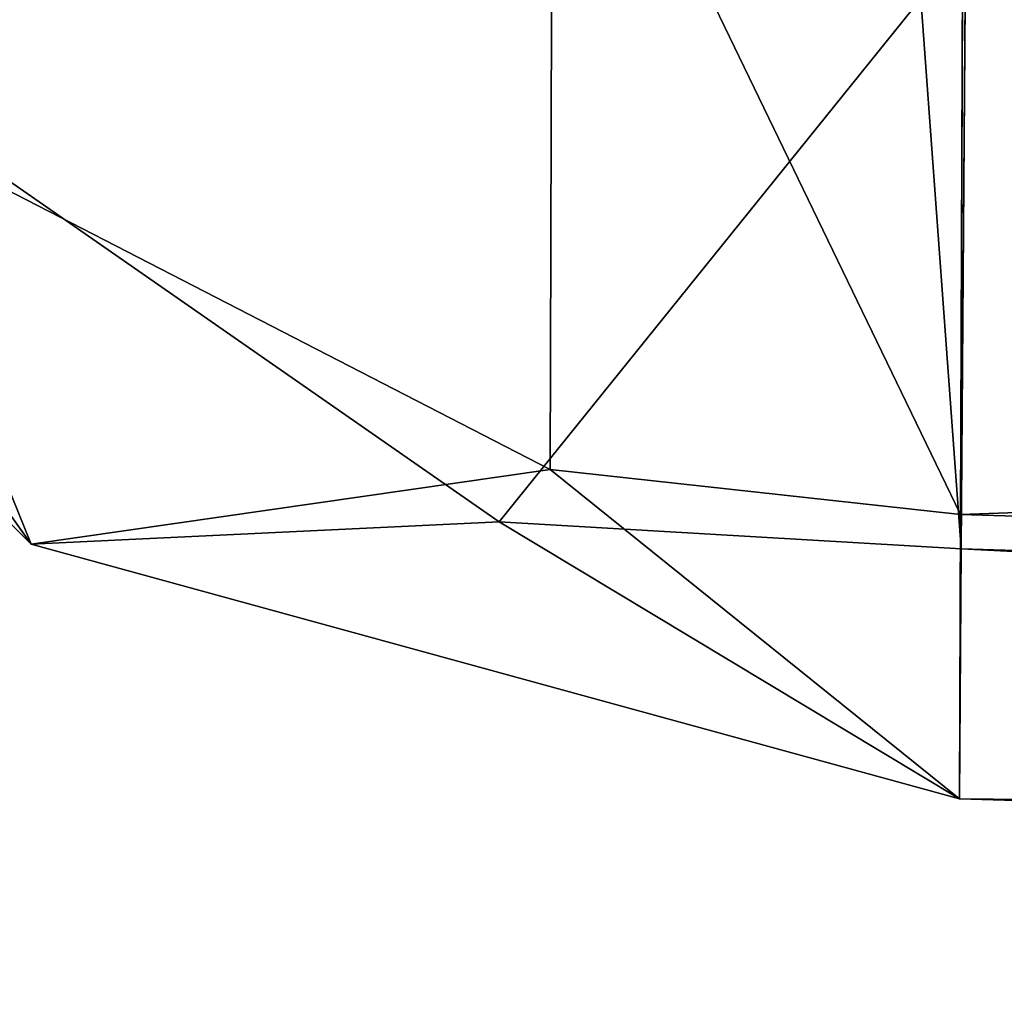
# Model space of a CAD drawing. Header units: inches. Extents: x 0 to 54.6, y -45.5 to 0.
# Tile 25 of 256: x 0.122 to 0.254, y -28.027 to -27.897. Entities that reach past the tile are written whole.
import ezdxf

# ---------------------------------------------------------------- set-up
doc = ezdxf.new("R2010")
doc.units = ezdxf.units.IN
doc.header["$LTSCALE"] = 0.03937
doc.header["$MEASUREMENT"] = 0
doc.layers.add('A-FURN-3-ST-BK', color=151, linetype='Continuous')

msp = doc.modelspace()

# ---------------------------------------------------------------- meshes
at = {"layer": 'A-FURN-3-ST-BK'}
mesh = msp.add_polyface(dxfattribs=at)
corners = [(0, -27.75089, 32.5), (0, -27.75089, 5.25), (0.0332, -27.87537, 32.5), (0.0332, -27.87537, 5.25), (0.12398, -27.9668, 32.5), (0.12398, -27.9668, 5.25), (0.24823, -28.00088, 32.5), (0.24823, -28.00088, 5.25), (0.19426, -27.68976, 32.95602), (0.25, -27.50088, 33), (0.125, -27.50088, 32.96651), (0.07298, -27.66407, 32.89399), (0.03349, -27.50088, 32.875), (0.04717, -27.65244, 32.86591), (0.01209, -27.62591, 32.80185), (0.01205, -27.73186, 32.73098), (0.04704, -27.78084, 32.77997), (0.01203, -27.80262, 32.62498), (0.04695, -27.86657, 32.65147), (0, -27.73185, 32.59567), (0, -27.67765, 32.67677), (0, -27.59653, 32.73093), (0, -27.50088, 32.75), (0.07265, -27.89463, 32.6631), (0.19345, -27.95681, 32.68886), (0.19377, -27.84987, 32.849), (0.07278, -27.80233, 32.80145), (0.25, -24.51287, 33), (0.125, -24.51287, 32.96651), (0.03349, -24.51287, 32.875), (0, -24.51287, 32.75), (0, -23.9008, 5.25), (0.03349, -27.75089, 5.125), (0.03349, -23.9008, 5.125), (0.125, -27.75089, 5.03349), (0.125, -23.9008, 5.03349), (0.25, -27.75089, 5), (0.1866, -27.96381, 5.13535), (0.09778, -27.90203, 5.12161), (0.03663, -27.81278, 5.13535), (0.10707, -27.75683, 5.04498), (0.16251, -27.83776, 5.03252), (0.24304, -27.89377, 5.04498), (0, -23.9008, 16.9), (0, -23.87483, 17.16337), (0, -23.79797, 17.4166)]
mesh.append_faces([[corners[k] for k in face] for face in [(0, 1, 2), (2, 1, 3), (2, 3, 4), (4, 3, 5), (4, 5, 6), (6, 5, 7), (8, 9, 10), (8, 10, 11), (11, 10, 12), (11, 12, 13), (13, 12, 14), (13, 14, 15, 16), (16, 15, 17, 18), (18, 17, 2), (2, 17, 0), (0, 17, 19), (19, 17, 20), (20, 17, 15), (20, 15, 21), (21, 15, 14), (21, 14, 22), (22, 14, 12), (18, 2, 23), (23, 2, 4), (23, 4, 24), (24, 4, 6), (25, 8, 11, 26), (26, 11, 13, 16), (26, 16, 18, 23), (25, 26, 23, 24), (9, 27, 10), (10, 27, 28), (10, 28, 12), (12, 28, 29), (12, 29, 22), (22, 29, 30), (1, 31, 32), (32, 31, 33), (32, 33, 34), (34, 33, 35), (34, 35, 36), (37, 7, 5), (37, 5, 38), (38, 5, 3), (38, 3, 39), (39, 3, 1), (39, 1, 32), (39, 32, 40), (40, 32, 34), (40, 34, 41), (41, 34, 36), (41, 42, 37, 38), (41, 38, 39, 40), (43, 1, 0), (44, 0, 22), (45, 22, 30), (19, 20, 0), (0, 20, 21), (0, 21, 22)]])
mesh = msp.add_polyface(dxfattribs=at)
corners = [(5.50712, -24.28977, 5), (3.55429, -27.92965, 5), (3.76117, -24.08132, 5), (1.90424, -27.80147, 5), (2.00762, -23.95158, 5), (0.25, -27.75089, 5), (0.25, -23.9008, 5), (0.24932, -27.69218, 32.96185), (0.25, -27.50088, 33), (0.19426, -27.68976, 32.95602), (0.19345, -27.95681, 32.68886), (0.24823, -28.00088, 32.5), (0.24836, -27.96281, 32.69134), (0.19377, -27.84987, 32.849), (0.24875, -27.85441, 32.85354), (0.125, -23.9008, 5.03349), (0.24846, -27.96739, 5.125), (0.24823, -28.00088, 5.25), (0.1866, -27.96381, 5.13535), (0.16251, -27.83776, 5.03252), (0.24911, -27.87588, 5.03349), (0.24304, -27.89377, 5.04498), (3.57805, -27.68078, 33), (5.42378, -24.89614, 33), (3.70551, -24.69086, 33), (1.91614, -27.55175, 33), (1.97976, -24.56301, 33), (0.25, -24.51287, 33), (3.52908, -28.17837, 32.5), (5.16494, -28.34471, 32.69134), (3.53256, -28.14047, 32.69134), (1.89074, -28.05111, 32.5), (1.8924, -28.01308, 32.69134), (1.89785, -27.90483, 32.85355), (1.90621, -27.74283, 32.96194), (3.55913, -27.87118, 32.96194), (5.23208, -27.88768, 33), (5.1806, -28.23746, 32.85355), (5.2042, -28.07697, 32.96194), (3.54313, -28.0326, 32.85355), (5.15964, -28.3824, 5.25), (5.15964, -28.3824, 32.5), (3.52908, -28.17837, 5.25), (1.89074, -28.05111, 5.25), (5.17807, -28.25877, 5.03349), (3.54169, -28.05401, 5.03349), (1.89749, -27.92629, 5.03349), (1.89255, -28.01766, 5.125), (5.16458, -28.34927, 5.125), (3.53246, -28.14505, 5.125)]
mesh.append_faces([[corners[k] for k in face] for face in [(0, 1, 2), (2, 1, 3), (2, 3, 4), (4, 3, 5), (4, 5, 6), (7, 8, 9), (10, 11, 12), (10, 12, 13), (13, 12, 14), (13, 14, 9), (9, 14, 7), (5, 15, 6), (16, 17, 18), (19, 5, 20), (19, 20, 21), (21, 20, 16), (21, 16, 18), (22, 23, 24), (22, 24, 25), (25, 24, 26), (25, 26, 8), (8, 26, 27), (28, 29, 30), (28, 30, 31), (31, 30, 32), (31, 32, 11), (11, 32, 12), (12, 32, 33), (12, 33, 14), (14, 33, 34), (14, 34, 7), (7, 34, 25), (7, 25, 8), (35, 36, 22), (35, 22, 34), (34, 22, 25), (37, 38, 35, 39), (39, 35, 34, 33), (29, 37, 39, 30), (30, 39, 33, 32), (40, 41, 42), (42, 41, 28), (42, 28, 43), (43, 28, 31), (43, 31, 17), (17, 31, 11), (1, 44, 45), (1, 45, 3), (3, 45, 46), (3, 46, 5), (5, 46, 20), (20, 46, 47), (20, 47, 16), (16, 47, 43), (16, 43, 17), (44, 48, 49, 45), (45, 49, 47, 46), (49, 40, 42), (49, 42, 47), (47, 42, 43)]])

doc.saveas('drawing.dxf')
